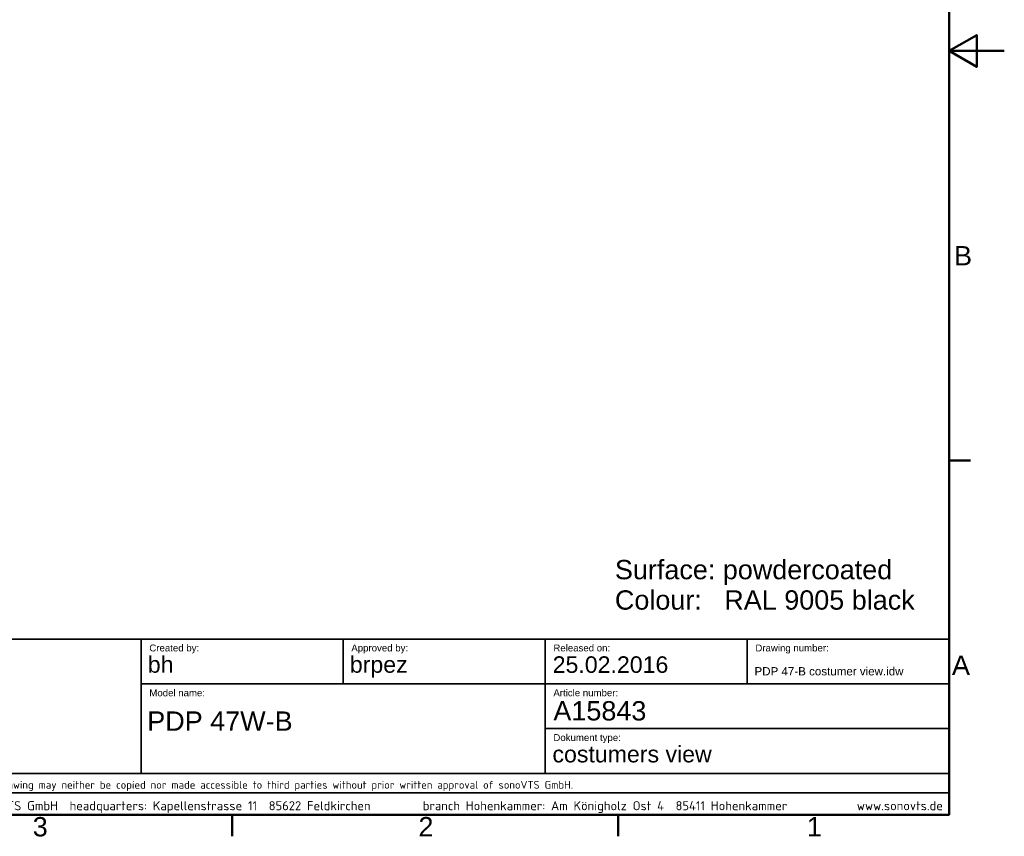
# Model space of a CAD drawing. Header units: millimetres. Extents: x 0 to 3360, y 0 to 2376.
# Tile 15 of 19: x 1932 to 3360, y 49 to 1233. Entities that reach past the tile are written whole.
import ezdxf

# ---------------------------------------------------------------- set-up
doc = ezdxf.new("R2010")
doc.units = ezdxf.units.MM
doc.header["$LTSCALE"] = 8
for name, color, linetype, lineweight in [('Rahmen_0', 7, 'Continuous', 50), ('Rahmen_2', 7, 'Continuous', 50), ('Skizziergeometrie(ISO)', 7, 'Continuous', 35), ('Symbole(ISO)', 7, 'Continuous', 18)]:
    doc.layers.add(name, color=color, linetype=linetype, lineweight=lineweight)
doc.styles.add('Aktuell-BSI', font='arial.ttf')
doc.styles.add('Aktuell-ISO', font='arial.ttf')
doc.styles.add('Textstil28', font='arial.ttf')
doc.styles.add('Textstil29', font='arial.ttf')
doc.styles.add('Textstil9', font='arial.ttf')

# ---------------------------------------------------------------- blocks, each defined once
blk = doc.blocks.new('Ränder Standardrahmen')
at = {"layer": 'Rahmen_0'}
for p, q in [((410, 74.25), (413.9, 74.25)), ((280, 10), (280, 6.1)), ((350, 10), (350, 6.1))]:
    blk.add_line(p, q, dxfattribs=at)
at = {"layer": 'Rahmen_0', "flags": 128}
for points in [[(10, 10), (10, 287), (410, 287), (410, 10), (10, 10)], [(420, 148.5), (410, 148.5), (415, 151.39), (415, 145.61), (410, 148.5)]]:
    blk.add_lwpolyline(points, dxfattribs=at)
at = {"layer": 'Rahmen_2', "char_height": 3.5, "attachment_point": 7, "style": 'Aktuell-BSI'}
for s, insert in [('B', (410.89, 109.63)), ('A', (410.51, 35.38)), ('2', (313.79, 6.1)), ('3', (243.86, 6.04)), ('1', (384.2, 6.1))]:
    blk.add_mtext(s, dxfattribs=dict(at, insert=insert))
blk = doc.blocks.new('Schriftfelder Kundenansicht englisch')
at = {"layer": 'Skizziergeometrie(ISO)'}
for p, q in [((89.84, 95.82), (269.84, 95.82)), ((123.34, 95.82), (123.34, 71.44)), ((159.96, 95.82), (159.96, 87.69)), ((196.59, 95.82), (196.59, 87.69)), ((233.21, 95.82), (233.21, 87.69)), ((269.84, 63.94), (269.84, 95.82)), ((123.34, 87.69), (269.84, 87.69)), ((196.59, 87.69), (196.59, 71.44)), ((196.59, 79.57), (269.84, 79.57)), ((269.84, 71.44), (89.84, 71.44)), ((89.84, 67.94), (269.84, 67.94)), ((89.84, 63.94), (269.84, 63.94))]:
    blk.add_line(p, q, dxfattribs=at)
at = {"layer": 'Symbole(ISO)', "color": 7, "style": 'Aktuell-ISO'}
for s, insert, char_height, width, attachment_point in [('\\fArial|b0|i0;\\H1.2500;Created by:', (124.84, 94.82), 1.25, 31.1332, 1), ('\\fArial|b0|i0;\\H1.2500;Approved by:', (161.46, 94.82), 1.25, 31.1332, 1), ('\\fArial|b0|i0;\\H1.2500;Released on:', (198.09, 94.82), 1.25, 31.1332, 1), ('\\fArial|b0|i0;\\H1.2500;Drawing number:', (234.71, 94.82), 1.25, 31.1332, 1), ('\\fArial|b0|i0;\\H1.2500;Model name:', (124.84, 86.69), 1.25, 31.1332, 1), ('\\fArial|b0|i0;\\H1.2500;Article number:', (198.09, 86.69), 1.25, 31.1332, 1), ('\\fArial|b0|i0;\\H1.2500;Dokument type:', (198.09, 78.57), 1.25, 31.1332, 1), ('\\fISOCPEUR|b0|i0;\\H1.4000;This drawing may neither be copied nor made accessible to third parties without prior written approval of sonoVTS GmbH.', (92.84, 69.17), 1.4, 243.7378, 4)]:
    blk.add_mtext(s, dxfattribs=dict(at, insert=insert, char_height=char_height, width=width, attachment_point=attachment_point))
at = {"layer": 'Symbole(ISO)', "color": 7, "insert": (92.84, 65.34), "char_height": 1.65, "attachment_point": 4, "style": 'Aktuell-ISO'}
blk.add_mtext('\\fISOCPEUR|b0|i0;\\H1.6500;sonoVTS GmbH\\fISOCPEUR|b0|i0;\\H1.6500;  headquarters: Kapellenstrasse 11  85622 Feldkirchen         branch Hohenkammer: Am Königholz Ost 4  85411 Hohenkammer            www.sonovts.de', dxfattribs=at)
at = {"layer": 'Symbole(ISO)', "color": 7}
for tag, p, height, style in [('KONSTRUKTEUR_001', (124.56, 89.7), 3, 'Textstil28'), ('KONTROLLIERT_VON_001', (161.19, 89.7), 3, 'Textstil28'), ('KONTROLLDATUM_001', (197.96, 89.68), 3, 'Textstil28'), ('DATEINAME_001', (234.55, 89.22), 1.5, 'Textstil29'), ('Artikelnummer_001', (198.09, 81.05), 3.5, 'Textstil9'), ('BAUTEILNUMMER_001', (124.46, 79.19), 3.5, 'Textstil9'), ('costumers_view_001', (197.92, 73.45), 3, 'Textstil28')]:
    blk.add_attdef(tag, p, '', height=height, dxfattribs=dict(at, style=style))

msp = doc.modelspace()

# ---------------------------------------------------------------- block references
at = {"xscale": 8, "yscale": 8, "zscale": 8}
msp.add_blockref('Ränder Standardrahmen', (0, 0), dxfattribs=at)
msp.add_blockref('Schriftfelder Kundenansicht englisch', (1121.3, -431.55), dxfattribs=at).add_auto_attribs({'Artikelnummer_001': 'A15843', 'costumers_view_001': 'costumers view', 'DATEINAME_001': 'PDP 47-B costumer view.idw', 'KONTROLLDATUM_001': '25.02.2016', 'KONTROLLIERT_VON_001': 'brpez', 'BAUTEILNUMMER_001': 'PDP 47W-B', 'KONSTRUKTEUR_001': 'bh'})

# ---------------------------------------------------------------- texts
at = {"layer": 'Symbole(ISO)', "color": 7, "insert": (2795.22, 449.69), "char_height": 28, "width": 1153.5805, "attachment_point": 1, "line_spacing_factor": 0.944221, "style": 'Aktuell-ISO'}
msp.add_mtext('{\\fArial|b0|i0;\\H28.0000;Surface: powdercoated\\PColour:   RAL 9005 black}', dxfattribs=at)

doc.saveas('drawing.dxf')
